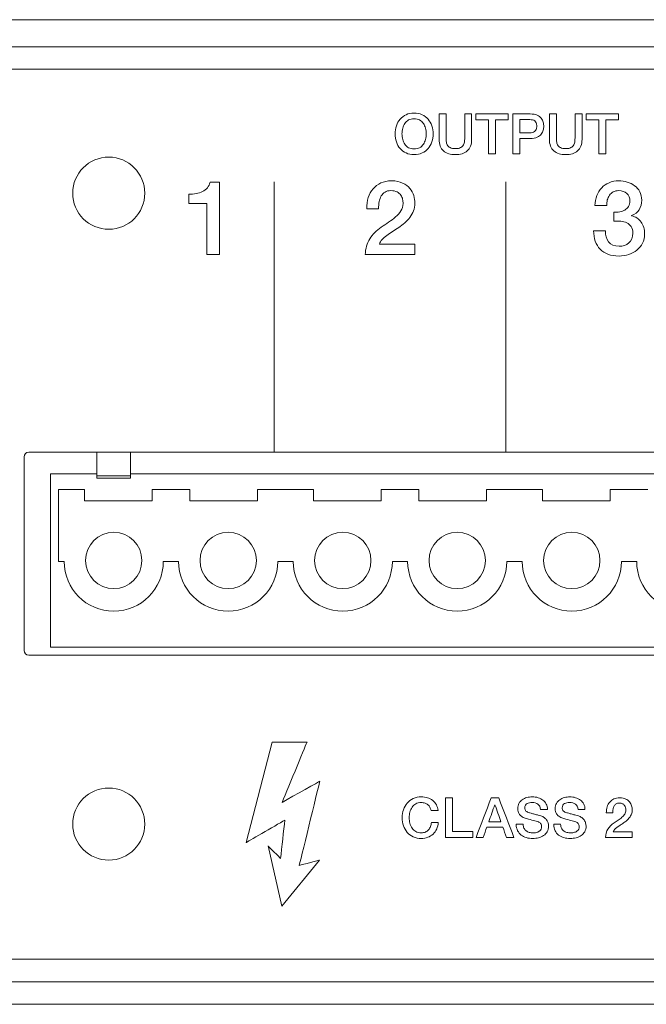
# Model space of a CAD drawing. Header units: millimetres. Extents: x 0 to 2122, y 0 to 1639.
# Tile 63 of 85: x 1789 to 1817, y 827 to 871. Entities that reach past the tile are written whole.
import ezdxf

# ---------------------------------------------------------------- set-up
doc = ezdxf.new("R2010")
doc.units = ezdxf.units.MM
doc.layers.add('1', color=7, linetype='Continuous', true_color=0xffffff)
doc.layers.add('2', color=7, linetype='Continuous', true_color=0xffffff)

msp = doc.modelspace()

# ---------------------------------------------------------------- linework, layer by layer
at = {"layer": '1', "color": 7, "linetype": 'Continuous', "lineweight": 13}
for p, q in [((1891.361, 871.022), (1476.361, 871.022)), ((1891.361, 869.822), (1476.361, 869.822)), ((1891.261, 868.822), (1476.461, 868.822)), ((1789.311, 851.822), (1832.411, 851.822)), ((1792.331, 850.772), (1792.331, 851.822)), ((1793.831, 851.822), (1793.831, 850.772)), ((1789.111, 843.022), (1789.111, 851.622)), ((1790.281, 843.172), (1790.281, 850.872)), ((1790.281, 850.872), (1792.331, 850.872)), ((1793.831, 850.872), (1827.891, 850.872)), ((1793.831, 850.772), (1792.331, 850.772)), ((1792.331, 850.672), (1792.331, 850.772)), ((1793.831, 850.672), (1792.331, 850.672)), ((1793.831, 850.672), (1793.831, 850.772)), ((1790.631, 850.172), (1790.631, 846.972)), ((1791.781, 850.172), (1790.631, 850.172)), ((1791.781, 849.672), (1791.781, 850.172)), ((1794.781, 849.672), (1794.781, 850.172)), ((1796.461, 850.172), (1794.781, 850.172)), ((1796.461, 849.672), (1796.461, 850.172)), ((1799.461, 849.672), (1799.461, 850.172)), ((1801.941, 850.172), (1799.461, 850.172)), ((1801.941, 849.672), (1801.941, 850.172)), ((1804.941, 849.672), (1804.941, 850.172)), ((1806.621, 850.172), (1804.941, 850.172)), ((1806.621, 849.672), (1806.621, 850.172)), ((1809.621, 849.672), (1809.621, 850.172)), ((1812.101, 850.172), (1809.621, 850.172)), ((1812.101, 849.672), (1812.101, 850.172)), ((1815.101, 849.672), (1815.101, 850.172)), ((1816.781, 850.172), (1815.101, 850.172)), ((1794.781, 849.672), (1791.781, 849.672)), ((1796.461, 849.672), (1799.461, 849.672)), ((1804.941, 849.672), (1801.941, 849.672)), ((1806.621, 849.672), (1809.621, 849.672)), ((1815.101, 849.672), (1812.101, 849.672)), ((1790.631, 846.972), (1790.881, 846.972)), ((1795.281, 846.972), (1795.961, 846.972)), ((1800.361, 846.972), (1801.041, 846.972)), ((1805.441, 846.972), (1806.121, 846.972)), ((1810.521, 846.972), (1811.201, 846.972)), ((1815.601, 846.972), (1816.281, 846.972)), ((1831.441, 843.172), (1790.281, 843.172)), ((1832.411, 842.822), (1789.311, 842.822)), ((1891.761, 829.322), (1475.961, 829.322)), ((1475.961, 828.322), (1891.761, 828.322)), ((1891.761, 827.322), (1726.361, 827.322))]:
    msp.add_line(p, q, dxfattribs=at)
at = {"layer": '1', "color": 7, "linetype": 'Continuous', "lineweight": 13, "extrusion": (0, 0, -1)}
for centre in [(-1792.861, 863.322), (-1792.861, 835.322)]:
    msp.add_circle(centre, 1.6, dxfattribs=at)
at = {"layer": '1', "color": 7, "linetype": 'Continuous', "lineweight": 13}
for centre in [(1793.081, 847.022), (1798.161, 847.022), (1803.241, 847.022), (1808.321, 847.022), (1813.401, 847.022)]:
    msp.add_circle(centre, 1.25, dxfattribs=at)
at = {"layer": '1', "color": 7, "linetype": 'Continuous', "lineweight": 13, "extrusion": (0, 0, -1)}
for centre, start, end in [((-1789.311, 851.622), 0, 90), ((-1789.311, 843.022), 270, 0)]:
    msp.add_arc(centre, 0.2, start, end, dxfattribs=at)
at = {"layer": '1', "color": 7, "linetype": 'Continuous', "lineweight": 13}
for centre in [(1793.081, 846.972), (1798.161, 846.972), (1803.241, 846.972), (1808.321, 846.972), (1813.401, 846.972), (1818.481, 846.972)]:
    msp.add_arc(centre, 2.2, 180, 0, dxfattribs=at)
at = {"layer": '2', "color": 7, "linetype": 'Continuous', "lineweight": 13}
for points, degree in [([(1805.619, 866.312), (1805.658, 866.424), (1805.714, 866.522), (1805.788, 866.606)], 3), ([(1805.788, 866.606), (1805.859, 866.689), (1805.947, 866.756), (1806.053, 866.806)], 3), ([(1806.053, 866.806), (1806.159, 866.855), (1806.275, 866.88), (1806.406, 866.88)], 3), ([(1806.406, 866.628), (1806.314, 866.628), (1806.233, 866.609), (1806.162, 866.571)], 3), ([(1806.406, 866.88), (1806.54, 866.88), (1806.656, 866.855), (1806.762, 866.806)], 3), ([(1806.649, 866.571), (1806.582, 866.609), (1806.501, 866.628), (1806.406, 866.628)], 3), ([(1806.818, 866.419), (1806.773, 866.483), (1806.72, 866.533), (1806.649, 866.571)], 3), ([(1806.762, 866.806), (1806.868, 866.756), (1806.956, 866.689), (1807.027, 866.606)], 3), ([(1807.027, 866.606), (1807.101, 866.522), (1807.154, 866.424), (1807.192, 866.312)], 3), ([(1807.513, 866.838), (1807.513, 866.838), (1807.824, 866.838), (1807.824, 866.838)], 3), ([(1807.824, 866.838), (1807.824, 866.838), (1807.824, 865.81), (1807.824, 865.81)], 3), ([(1808.653, 866.838), (1808.653, 866.838), (1808.96, 866.838), (1808.96, 866.838)], 3), ([(1808.96, 866.838), (1808.96, 866.838), (1808.96, 865.709), (1808.96, 865.709)], 3), ([(1809.147, 866.838), (1809.623, 866.838), (1810.099, 866.838), (1810.576, 866.838)], 3), ([(1809.147, 866.571), (1809.147, 866.66), (1809.147, 866.749), (1809.147, 866.838)], 3), ([(1809.708, 866.571), (1809.521, 866.571), (1809.334, 866.571), (1809.147, 866.571)], 3), ([(1809.708, 865.074), (1809.708, 865.573), (1809.708, 866.072), (1809.708, 866.571)], 3), ([(1810.576, 866.571), (1810.389, 866.571), (1810.202, 866.571), (1810.015, 866.571)], 3), ([(1810.015, 866.571), (1810.015, 866.072), (1810.015, 865.573), (1810.015, 865.074)], 3), ([(1810.576, 866.838), (1810.576, 866.749), (1810.576, 866.66), (1810.576, 866.571)], 3), ([(1810.78, 865.074), (1810.78, 865.074), (1810.78, 866.838), (1810.78, 866.838)], 3), ([(1811.091, 866.586), (1811.091, 866.586), (1811.091, 866.003), (1811.091, 866.003)], 3), ([(1811.863, 866.784), (1811.944, 866.747), (1812.004, 866.702), (1812.047, 866.648)], 3), ([(1812.047, 866.648), (1812.089, 866.594), (1812.121, 866.534), (1812.135, 866.47)], 3), ([(1812.406, 866.838), (1812.406, 866.838), (1812.717, 866.838), (1812.717, 866.838)], 3), ([(1812.717, 866.838), (1812.717, 866.838), (1812.717, 865.81), (1812.717, 865.81)], 3), ([(1813.546, 866.838), (1813.546, 866.838), (1813.856, 866.838), (1813.856, 866.838)], 3), ([(1813.856, 866.838), (1813.856, 866.838), (1813.856, 865.709), (1813.856, 865.709)], 3), ([(1814.043, 866.838), (1814.518, 866.838), (1814.993, 866.838), (1815.469, 866.838)], 3), ([(1814.043, 866.571), (1814.043, 866.66), (1814.043, 866.749), (1814.043, 866.838)], 3), ([(1814.601, 866.571), (1814.415, 866.571), (1814.229, 866.571), (1814.043, 866.571)], 3), ([(1814.601, 865.074), (1814.601, 865.573), (1814.601, 866.072), (1814.601, 866.571)], 3), ([(1815.469, 866.571), (1815.282, 866.571), (1815.095, 866.571), (1814.908, 866.571)], 3), ([(1814.908, 866.571), (1814.908, 866.072), (1814.908, 865.573), (1814.908, 865.074)], 3), ([(1815.469, 866.838), (1815.469, 866.749), (1815.469, 866.66), (1815.469, 866.571)], 3), ([(1806.914, 866.203), (1806.892, 866.284), (1806.861, 866.356), (1806.818, 866.419)], 3), ([(1806.818, 865.493), (1806.861, 865.557), (1806.892, 865.629), (1806.914, 865.709)], 3), ([(1808.96, 865.709), (1808.96, 865.596), (1808.942, 865.497), (1808.91, 865.413)], 3), ([(1811.091, 865.751), (1811.091, 865.751), (1811.091, 865.074), (1811.091, 865.074)], 3), ([(1812.047, 865.939), (1812.004, 865.884), (1811.944, 865.84), (1811.863, 865.804)], 3), ([(1812.135, 866.116), (1812.121, 866.052), (1812.089, 865.993), (1812.047, 865.939)], 3), ([(1812.717, 865.81), (1812.717, 865.751), (1812.72, 865.691), (1812.724, 865.63)], 3), ([(1813.856, 865.709), (1813.856, 865.596), (1813.839, 865.497), (1813.803, 865.413)], 3), ([(1806.053, 865.106), (1805.947, 865.154), (1805.859, 865.22), (1805.788, 865.304)], 3), ([(1806.649, 865.341), (1806.72, 865.379), (1806.773, 865.43), (1806.818, 865.493)], 3), ([(1807.027, 865.304), (1806.956, 865.22), (1806.868, 865.154), (1806.762, 865.106)], 3), ([(1808.469, 865.346), (1808.526, 865.378), (1808.568, 865.417), (1808.593, 865.466)], 3), ([(1808.593, 865.466), (1808.621, 865.514), (1808.639, 865.569), (1808.642, 865.63)], 3), ([(1812.724, 865.63), (1812.731, 865.569), (1812.749, 865.514), (1812.773, 865.466)], 3), ([(1812.773, 865.466), (1812.802, 865.417), (1812.844, 865.378), (1812.897, 865.346)], 3), ([(1813.366, 865.346), (1813.419, 865.378), (1813.461, 865.417), (1813.489, 865.466)], 3), ([(1813.489, 865.466), (1813.514, 865.514), (1813.532, 865.569), (1813.539, 865.63)], 3), ([(1810.015, 865.074), (1809.912, 865.074), (1809.81, 865.074), (1809.708, 865.074)], 3), ([(1811.091, 865.074), (1811.091, 865.074), (1810.78, 865.074), (1810.78, 865.074)], 3), ([(1814.908, 865.074), (1814.805, 865.074), (1814.703, 865.074), (1814.601, 865.074)], 3), ([(1797.237, 863.559), (1797.297, 863.626), (1797.336, 863.709), (1797.353, 863.806)], 3), ([(1797.353, 863.806), (1797.353, 863.806), (1797.78, 863.806), (1797.78, 863.806)], 3), ([(1797.78, 863.806), (1797.78, 863.806), (1797.78, 860.596), (1797.78, 860.596)], 3), ([(1800.2, 863.829), (1800.2, 851.826)], 1), ([(1800.2, 863.829), (1800.2, 851.826)], 1), ([(1804.374, 863.125), (1804.423, 863.277), (1804.494, 863.407), (1804.589, 863.517)], 3), ([(1804.589, 863.517), (1804.681, 863.627), (1804.797, 863.714), (1804.935, 863.777)], 3), ([(1810.477, 863.829), (1810.477, 851.826)], 1), ([(1810.477, 863.829), (1810.477, 851.826)], 1), ([(1814.513, 863.213), (1814.565, 863.345), (1814.636, 863.461), (1814.728, 863.559)], 3), ([(1814.728, 863.559), (1814.816, 863.656), (1814.925, 863.733), (1815.056, 863.788)], 3), ([(1796.419, 862.861), (1796.419, 862.862), (1796.419, 863.274), (1796.419, 863.274)], 3), ([(1804.303, 862.632), (1804.303, 862.809), (1804.328, 862.974), (1804.374, 863.125)], 3), ([(1805.118, 863.373), (1805.048, 863.331), (1804.995, 863.275), (1804.952, 863.203)], 3), ([(1805.817, 863.235), (1805.778, 863.292), (1805.721, 863.339), (1805.651, 863.377)], 3), ([(1814.428, 862.779), (1814.431, 862.935), (1814.463, 863.08), (1814.513, 863.213)], 3), ([(1815.077, 863.23), (1815.031, 863.168), (1814.999, 863.098), (1814.978, 863.02)], 3), ([(1797.209, 862.861), (1797.209, 862.861), (1796.419, 862.861), (1796.419, 862.861)], 3), ([(1797.209, 860.596), (1797.209, 860.596), (1797.209, 862.861), (1797.209, 862.861)], 3), ([(1805.82, 862.534), (1805.884, 862.63), (1805.915, 862.741), (1805.919, 862.866)], 3), ([(1814.95, 862.779), (1814.95, 862.779), (1814.428, 862.779), (1814.428, 862.779)], 3), ([(1814.978, 863.02), (1814.957, 862.942), (1814.946, 862.861), (1814.95, 862.779)], 3), ([(1815.758, 862.575), (1815.825, 862.613), (1815.878, 862.666), (1815.92, 862.733)], 3), ([(1804.825, 862.632), (1804.825, 862.632), (1804.303, 862.632), (1804.303, 862.632)], 3), ([(1806.219, 862.249), (1806.152, 862.162), (1806.078, 862.082), (1805.989, 862.008)], 3), ([(1806.381, 862.536), (1806.342, 862.432), (1806.286, 862.337), (1806.219, 862.249)], 3), ([(1815.271, 862.476), (1815.356, 862.473), (1815.44, 862.479), (1815.529, 862.495)], 3), ([(1815.271, 862.086), (1815.271, 862.086), (1815.271, 862.476), (1815.271, 862.476)], 3), ([(1815.529, 862.495), (1815.613, 862.51), (1815.691, 862.537), (1815.758, 862.575)], 3), ([(1816.393, 862.588), (1816.319, 862.468), (1816.206, 862.38), (1816.051, 862.325)], 3), ([(1816.051, 862.325), (1816.051, 862.325), (1816.051, 862.316), (1816.051, 862.316)], 3), ([(1816.051, 862.316), (1816.234, 862.279), (1816.375, 862.188), (1816.477, 862.043)], 3), ([(1804.437, 861.293), (1804.561, 861.492), (1804.734, 861.665), (1804.949, 861.811)], 3), ([(1804.949, 861.811), (1805.055, 861.888), (1805.164, 861.962), (1805.277, 862.034)], 3), ([(1805.196, 861.444), (1805.118, 861.386), (1805.048, 861.326), (1804.991, 861.263)], 3), ([(1814.368, 861.651), (1814.368, 861.651), (1814.89, 861.651), (1814.89, 861.651)], 3), ([(1814.89, 861.651), (1814.883, 861.455), (1814.932, 861.292), (1815.035, 861.162)], 3), ([(1804.243, 860.596), (1804.247, 860.862), (1804.31, 861.094), (1804.437, 861.293)], 3), ([(1804.991, 861.263), (1804.935, 861.201), (1804.892, 861.134), (1804.871, 861.064)], 3), ([(1804.871, 861.064), (1804.871, 861.064), (1806.437, 861.064), (1806.437, 861.064)], 3), ([(1806.437, 861.064), (1806.437, 861.064), (1806.437, 860.596), (1806.437, 860.596)], 3), ([(1797.78, 860.596), (1797.78, 860.596), (1797.209, 860.596), (1797.209, 860.596)], 3), ([(1806.437, 860.596), (1806.437, 860.596), (1804.243, 860.596), (1804.243, 860.596)], 3), ([(1815.006, 860.612), (1814.869, 860.665), (1814.752, 860.741), (1814.657, 860.839)], 3), ([(1800.109, 838.964), (1800.109, 838.964), (1798.955, 834.501), (1798.955, 834.501)], 3), ([(1801.657, 838.964), (1801.657, 838.964), (1800.109, 838.964), (1800.109, 838.964)], 3), ([(1800.55, 836.286), (1800.846, 837.009), (1801.657, 838.964), (1801.657, 838.964)], 3), ([(1802.222, 837.219), (1802.222, 837.219), (1801.068, 836.576), (1800.55, 836.286)], 3), ([(1801.312, 833.486), (1801.446, 834.035), (1802.222, 837.219), (1802.222, 837.219)], 3), ([(1806.102, 836.255), (1806.176, 836.339), (1806.265, 836.405), (1806.367, 836.455)], 3), ([(1807.806, 836.487), (1807.909, 836.487), (1808.011, 836.487), (1808.113, 836.487)], 3), ([(1807.806, 834.724), (1807.806, 835.311), (1807.806, 835.899), (1807.806, 836.487)], 3), ([(1808.113, 836.487), (1808.113, 835.988), (1808.113, 835.489), (1808.113, 834.99)], 3), ([(1809.154, 834.724), (1809.378, 835.311), (1809.603, 835.899), (1809.828, 836.487)], 3), ([(1809.828, 836.487), (1809.938, 836.487), (1810.049, 836.487), (1810.159, 836.487)], 3), ([(1810.159, 836.487), (1810.385, 835.899), (1810.611, 835.311), (1810.837, 834.724)], 3), ([(1811.203, 836.402), (1811.267, 836.446), (1811.334, 836.477), (1811.412, 836.498)], 3), ([(1812.869, 836.402), (1812.929, 836.446), (1812.999, 836.477), (1813.077, 836.498)], 3), ([(1815.088, 836.297), (1815.137, 836.356), (1815.2, 836.402), (1815.271, 836.436)], 3), ([(1806.48, 836.22), (1806.413, 836.182), (1806.356, 836.132), (1806.314, 836.068)], 3), ([(1807.108, 836.067), (1807.087, 836.11), (1807.055, 836.147), (1807.02, 836.178)], 3), ([(1807.164, 835.926), (1807.15, 835.977), (1807.132, 836.024), (1807.108, 836.067)], 3), ([(1807.235, 836.369), (1807.298, 836.317), (1807.355, 836.255), (1807.393, 836.181)], 3), ([(1807.393, 836.181), (1807.436, 836.106), (1807.461, 836.021), (1807.471, 835.926)], 3), ([(1809.986, 836.183), (1809.898, 835.93), (1809.81, 835.677), (1809.722, 835.425)], 3), ([(1809.993, 836.183), (1809.991, 836.183), (1809.989, 836.183), (1809.986, 836.183)], 3), ([(1810.258, 835.425), (1810.17, 835.677), (1810.082, 835.93), (1809.993, 836.183)], 3), ([(1811.059, 836.241), (1811.094, 836.306), (1811.144, 836.36), (1811.203, 836.402)], 3), ([(1811.419, 836.229), (1811.39, 836.211), (1811.362, 836.188), (1811.341, 836.158)], 3), ([(1812.015, 835.966), (1812.008, 836.079), (1811.969, 836.159), (1811.898, 836.206)], 3), ([(1812.124, 836.386), (1812.184, 836.338), (1812.234, 836.279), (1812.269, 836.209)], 3), ([(1812.269, 836.209), (1812.308, 836.139), (1812.325, 836.058), (1812.325, 835.966)], 3), ([(1812.72, 836.241), (1812.759, 836.306), (1812.809, 836.36), (1812.869, 836.402)], 3), ([(1813.68, 835.966), (1813.669, 836.079), (1813.631, 836.159), (1813.564, 836.206)], 3), ([(1813.786, 836.386), (1813.849, 836.338), (1813.895, 836.279), (1813.934, 836.209)], 3), ([(1813.934, 836.209), (1813.969, 836.139), (1813.987, 836.058), (1813.987, 835.966)], 3), ([(1815.232, 835.99), (1815.222, 835.937), (1815.215, 835.881), (1815.215, 835.82)], 3), ([(1815.282, 836.127), (1815.26, 836.088), (1815.243, 836.043), (1815.232, 835.99)], 3), ([(1815.37, 836.219), (1815.334, 836.196), (1815.306, 836.166), (1815.282, 836.127)], 3), ([(1815.804, 835.946), (1815.804, 835.977), (1815.8, 836.011), (1815.79, 836.046)], 3), ([(1807.471, 835.926), (1807.471, 835.926), (1807.164, 835.926), (1807.164, 835.926)], 3), ([(1811.084, 835.748), (1811.055, 835.788), (1811.034, 835.83), (1811.02, 835.874)], 3), ([(1811.369, 835.9), (1811.408, 835.865), (1811.458, 835.838), (1811.521, 835.82)], 3), ([(1811.701, 835.483), (1811.616, 835.504), (1811.514, 835.53), (1811.394, 835.563)], 3), ([(1811.916, 835.715), (1811.969, 835.701), (1812.008, 835.691), (1812.029, 835.684)], 3), ([(1812.325, 835.966), (1812.325, 835.966), (1812.015, 835.966), (1812.015, 835.966)], 3), ([(1812.029, 835.684), (1812.089, 835.666), (1812.138, 835.641), (1812.181, 835.61)], 3), ([(1812.181, 835.61), (1812.223, 835.579), (1812.258, 835.543), (1812.287, 835.503)], 3), ([(1812.749, 835.748), (1812.717, 835.788), (1812.696, 835.83), (1812.685, 835.874)], 3), ([(1812.869, 835.641), (1812.816, 835.673), (1812.777, 835.709), (1812.749, 835.748)], 3), ([(1813.056, 835.563), (1812.981, 835.583), (1812.918, 835.609), (1812.869, 835.641)], 3), ([(1813.034, 835.9), (1813.07, 835.865), (1813.123, 835.838), (1813.186, 835.82)], 3), ([(1813.362, 835.483), (1813.281, 835.504), (1813.179, 835.53), (1813.056, 835.563)], 3), ([(1813.186, 835.82), (1813.19, 835.818), (1813.218, 835.811), (1813.264, 835.799)], 3), ([(1813.578, 835.715), (1813.631, 835.701), (1813.669, 835.691), (1813.694, 835.684)], 3), ([(1813.987, 835.966), (1813.987, 835.966), (1813.68, 835.966), (1813.68, 835.966)], 3), ([(1813.694, 835.684), (1813.751, 835.666), (1813.8, 835.641), (1813.842, 835.61)], 3), ([(1815.215, 835.82), (1815.215, 835.82), (1814.932, 835.82), (1814.932, 835.82)], 3), ([(1815.458, 835.498), (1815.518, 835.536), (1815.574, 835.578), (1815.624, 835.622)], 3), ([(1815.624, 835.622), (1815.677, 835.667), (1815.716, 835.715), (1815.751, 835.767)], 3), ([(1815.751, 835.767), (1815.783, 835.819), (1815.8, 835.878), (1815.804, 835.946)], 3), ([(1815.966, 835.614), (1815.927, 835.567), (1815.888, 835.524), (1815.843, 835.484)], 3), ([(1816.051, 835.768), (1816.029, 835.712), (1816.001, 835.661), (1815.966, 835.614)], 3), ([(1798.955, 834.501), (1798.955, 834.501), (1800.239, 835.245), (1800.673, 835.498)], 3), ([(1800.673, 835.498), (1800.62, 835.042), (1800.535, 834.271), (1800.483, 833.798)], 3), ([(1806.219, 835.358), (1806.24, 835.277), (1806.272, 835.205), (1806.314, 835.142)], 3), ([(1806.314, 835.142), (1806.356, 835.079), (1806.413, 835.028), (1806.48, 834.99)], 3), ([(1807.041, 835.068), (1807.079, 835.11), (1807.108, 835.159), (1807.132, 835.215)], 3), ([(1807.132, 835.215), (1807.154, 835.271), (1807.168, 835.331), (1807.171, 835.395)], 3), ([(1807.171, 835.395), (1807.171, 835.395), (1807.475, 835.395), (1807.475, 835.395)], 3), ([(1807.475, 835.395), (1807.468, 835.29), (1807.446, 835.193), (1807.408, 835.106)], 3), ([(1809.637, 835.19), (1809.582, 835.035), (1809.527, 834.879), (1809.471, 834.724)], 3), ([(1810.339, 835.19), (1810.105, 835.19), (1809.871, 835.19), (1809.637, 835.19)], 3), ([(1809.722, 835.425), (1809.901, 835.425), (1810.079, 835.425), (1810.258, 835.425)], 3), ([(1810.505, 834.724), (1810.45, 834.879), (1810.394, 835.035), (1810.339, 835.19)], 3), ([(1810.999, 835.028), (1810.957, 835.108), (1810.939, 835.203), (1810.935, 835.311)], 3), ([(1810.935, 835.311), (1810.935, 835.311), (1811.246, 835.311), (1811.246, 835.311)], 3), ([(1811.246, 835.311), (1811.246, 835.244), (1811.256, 835.186), (1811.278, 835.138)], 3), ([(1811.278, 835.138), (1811.302, 835.09), (1811.334, 835.051), (1811.376, 835.021)], 3), ([(1811.92, 835.417), (1811.856, 835.44), (1811.782, 835.462), (1811.701, 835.483)], 3), ([(1812.287, 835.503), (1812.318, 835.462), (1812.339, 835.419), (1812.354, 835.373)], 3), ([(1812.6, 835.311), (1812.6, 835.311), (1812.907, 835.311), (1812.907, 835.311)], 3), ([(1812.907, 835.311), (1812.907, 835.244), (1812.918, 835.186), (1812.943, 835.138)], 3), ([(1812.943, 835.138), (1812.967, 835.09), (1812.999, 835.051), (1813.038, 835.021)], 3), ([(1813.581, 835.417), (1813.518, 835.44), (1813.447, 835.462), (1813.362, 835.483)], 3), ([(1813.684, 835.349), (1813.652, 835.382), (1813.62, 835.404), (1813.581, 835.417)], 3), ([(1815.003, 835.099), (1815.073, 835.206), (1815.165, 835.299), (1815.282, 835.378)], 3), ([(1815.282, 835.378), (1815.338, 835.419), (1815.394, 835.459), (1815.458, 835.498)], 3), ([(1815.412, 835.18), (1815.37, 835.149), (1815.334, 835.117), (1815.303, 835.083)], 3), ([(1815.55, 835.274), (1815.5, 835.243), (1815.454, 835.211), (1815.412, 835.18)], 3), ([(1815.698, 835.373), (1815.648, 835.338), (1815.599, 835.305), (1815.55, 835.274)], 3), ([(1815.843, 835.484), (1815.797, 835.445), (1815.747, 835.408), (1815.698, 835.373)], 3), ([(1806.367, 834.754), (1806.265, 834.803), (1806.176, 834.869), (1806.102, 834.953)], 3), ([(1806.907, 834.969), (1806.96, 834.993), (1807.005, 835.026), (1807.041, 835.068)], 3), ([(1809.013, 834.724), (1808.611, 834.724), (1808.208, 834.724), (1807.806, 834.724)], 3), ([(1808.113, 834.99), (1808.413, 834.99), (1808.713, 834.99), (1809.013, 834.99)], 3), ([(1809.013, 834.99), (1809.013, 834.901), (1809.013, 834.812), (1809.013, 834.724)], 3), ([(1809.471, 834.724), (1809.365, 834.724), (1809.26, 834.724), (1809.154, 834.724)], 3), ([(1810.837, 834.724), (1810.726, 834.724), (1810.616, 834.724), (1810.505, 834.724)], 3), ([(1811.158, 834.832), (1811.091, 834.883), (1811.038, 834.949), (1810.999, 835.028)], 3), ([(1811.387, 834.719), (1811.299, 834.743), (1811.221, 834.781), (1811.158, 834.832)], 3), ([(1811.863, 834.957), (1811.913, 834.972), (1811.951, 834.993), (1811.98, 835.017)], 3), ([(1812.152, 834.81), (1812.089, 834.766), (1812.011, 834.733), (1811.93, 834.712)], 3), ([(1811.98, 835.017), (1812.011, 835.042), (1812.033, 835.07), (1812.043, 835.102)], 3), ([(1812.311, 834.981), (1812.272, 834.912), (1812.219, 834.854), (1812.152, 834.81)], 3), ([(1813.038, 835.021), (1813.08, 834.991), (1813.126, 834.968), (1813.183, 834.954)], 3), ([(1813.528, 834.957), (1813.574, 834.972), (1813.613, 834.993), (1813.645, 835.017)], 3), ([(1813.818, 834.81), (1813.751, 834.766), (1813.676, 834.733), (1813.592, 834.712)], 3), ([(1813.645, 835.017), (1813.673, 835.042), (1813.694, 835.07), (1813.708, 835.102)], 3), ([(1813.976, 834.981), (1813.934, 834.912), (1813.881, 834.854), (1813.818, 834.81)], 3), ([(1814.901, 834.724), (1814.904, 834.866), (1814.936, 834.992), (1815.003, 835.099)], 3), ([(1816.082, 834.724), (1816.082, 834.724), (1814.901, 834.724), (1814.901, 834.724)], 3), ([(1815.303, 835.083), (1815.271, 835.049), (1815.25, 835.013), (1815.239, 834.975)], 3), ([(1815.239, 834.975), (1815.239, 834.975), (1816.082, 834.975), (1816.082, 834.975)], 3), ([(1816.082, 834.975), (1816.082, 834.975), (1816.082, 834.724), (1816.082, 834.724)], 3), ([(1800.483, 833.798), (1800.468, 833.812), (1799.929, 834.351), (1799.929, 834.351)], 3), ([(1799.929, 834.351), (1799.929, 834.351), (1800.532, 831.684), (1800.532, 831.684)], 3), ([(1800.532, 831.684), (1800.532, 831.684), (1802.215, 833.722), (1802.215, 833.722)], 3), ([(1802.215, 833.722), (1802.215, 833.722), (1801.456, 833.524), (1801.312, 833.486)], 3)]:
    msp.add_open_spline(points, degree=degree, dxfattribs=at)
for points, knots in [([(1806.162, 866.571), (1806.095, 866.533), (1806.039, 866.483), (1805.954, 866.356), (1805.922, 866.284), (1805.88, 866.123), (1805.869, 866.04), (1805.869, 865.872), (1805.88, 865.79), (1805.922, 865.629), (1805.954, 865.557), (1806.039, 865.43), (1806.095, 865.379), (1806.162, 865.341)], [0.0625, 0.0625, 0.0625, 0.0625, 0.125, 0.125, 0.1875, 0.1875, 0.25, 0.25, 0.3125, 0.3125, 0.375, 0.375, 0.4375, 0.4375, 0.4375, 0.4375]), ([(1807.566, 865.413), (1807.531, 865.497), (1807.513, 865.596), (1807.513, 865.709), (1807.513, 865.709), (1807.513, 866.838), (1807.513, 866.838)], [0.90909091, 0.90909091, 0.90909091, 0.90909091, 0.95454545, 0.95454545, 0.95454545, 1, 1, 1, 1]), ([(1808.642, 865.63), (1808.649, 865.691), (1808.653, 865.751), (1808.653, 865.81), (1808.653, 865.81), (1808.653, 866.838), (1808.653, 866.838)], [0.40909091, 0.40909091, 0.40909091, 0.40909091, 0.45454545, 0.45454545, 0.45454545, 0.5, 0.5, 0.5, 0.5]), ([(1810.78, 866.838), (1810.78, 866.838), (1811.56, 866.838), (1811.56, 866.838), (1811.683, 866.838), (1811.786, 866.82), (1811.863, 866.784)], [0, 0, 0, 0, 0.0769231, 0.0769231, 0.0769231, 0.1538462, 0.1538462, 0.1538462, 0.1538462]), ([(1811.662, 866.573), (1811.627, 866.582), (1811.588, 866.586), (1811.546, 866.586), (1811.546, 866.586), (1811.091, 866.586), (1811.091, 866.586)], [0.7272727, 0.7272727, 0.7272727, 0.7272727, 0.8181818, 0.8181818, 0.8181818, 0.9090909, 0.9090909, 0.9090909, 0.9090909]), ([(1811.824, 866.438), (1811.807, 866.476), (1811.786, 866.506), (1811.729, 866.55), (1811.697, 866.565), (1811.662, 866.573)], [0.5454545, 0.5454545, 0.5454545, 0.5454545, 0.6363636, 0.6363636, 0.7272727, 0.7272727, 0.7272727, 0.7272727]), ([(1812.459, 865.413), (1812.424, 865.497), (1812.406, 865.596), (1812.406, 865.709), (1812.406, 865.709), (1812.406, 866.838), (1812.406, 866.838)], [0.90909091, 0.90909091, 0.90909091, 0.90909091, 0.95454545, 0.95454545, 0.95454545, 1, 1, 1, 1]), ([(1813.539, 865.63), (1813.542, 865.691), (1813.546, 865.751), (1813.546, 865.81), (1813.546, 865.81), (1813.546, 866.838), (1813.546, 866.838)], [0.40909091, 0.40909091, 0.40909091, 0.40909091, 0.45454545, 0.45454545, 0.45454545, 0.5, 0.5, 0.5, 0.5]), ([(1805.788, 865.304), (1805.714, 865.388), (1805.658, 865.486), (1805.58, 865.71), (1805.563, 865.829), (1805.563, 866.081), (1805.58, 866.2), (1805.619, 866.312)], [0.625, 0.625, 0.625, 0.625, 0.6875, 0.6875, 0.75, 0.75, 0.8125, 0.8125, 0.8125, 0.8125]), ([(1806.914, 865.709), (1806.931, 865.79), (1806.942, 865.872), (1806.942, 866.04), (1806.931, 866.123), (1806.914, 866.203)], [0.6875, 0.6875, 0.6875, 0.6875, 0.75, 0.75, 0.8125, 0.8125, 0.8125, 0.8125]), ([(1807.192, 866.312), (1807.231, 866.2), (1807.252, 866.081), (1807.252, 865.829), (1807.231, 865.71), (1807.154, 865.486), (1807.101, 865.388), (1807.027, 865.304)], [0.1875, 0.1875, 0.1875, 0.1875, 0.25, 0.25, 0.3125, 0.3125, 0.375, 0.375, 0.375, 0.375]), ([(1811.747, 866.066), (1811.779, 866.088), (1811.803, 866.118), (1811.838, 866.192), (1811.849, 866.239), (1811.849, 866.352), (1811.842, 866.4), (1811.824, 866.438)], [0.2727273, 0.2727273, 0.2727273, 0.2727273, 0.3636364, 0.3636364, 0.4545455, 0.4545455, 0.5454545, 0.5454545, 0.5454545, 0.5454545]), ([(1812.135, 866.47), (1812.149, 866.406), (1812.159, 866.346), (1812.159, 866.238), (1812.149, 866.179), (1812.135, 866.116)], [0.3076923, 0.3076923, 0.3076923, 0.3076923, 0.3846154, 0.3846154, 0.4615385, 0.4615385, 0.4615385, 0.4615385]), ([(1807.824, 865.81), (1807.824, 865.751), (1807.824, 865.691), (1807.838, 865.569), (1807.852, 865.514), (1807.88, 865.466)], [0.09090909, 0.09090909, 0.09090909, 0.09090909, 0.13636364, 0.13636364, 0.18181818, 0.18181818, 0.18181818, 0.18181818]), ([(1811.091, 866.003), (1811.091, 866.003), (1811.542, 866.003), (1811.542, 866.003), (1811.574, 866.003), (1811.613, 866.008), (1811.683, 866.028), (1811.719, 866.044), (1811.747, 866.066)], [0, 0, 0, 0, 0.0909091, 0.0909091, 0.0909091, 0.1818182, 0.1818182, 0.2727273, 0.2727273, 0.2727273, 0.2727273]), ([(1811.863, 865.804), (1811.786, 865.769), (1811.683, 865.751), (1811.56, 865.751), (1811.56, 865.751), (1811.091, 865.751), (1811.091, 865.751)], [0.6153846, 0.6153846, 0.6153846, 0.6153846, 0.6923077, 0.6923077, 0.6923077, 0.7692308, 0.7692308, 0.7692308, 0.7692308]), ([(1806.162, 865.341), (1806.233, 865.303), (1806.314, 865.285), (1806.406, 865.285), (1806.501, 865.285), (1806.582, 865.303), (1806.649, 865.341)], [0.4375, 0.4375, 0.4375, 0.4375, 0.5, 0.5, 0.5, 0.5625, 0.5625, 0.5625, 0.5625]), ([(1808.91, 865.413), (1808.875, 865.329), (1808.826, 865.259), (1808.699, 865.145), (1808.621, 865.102), (1808.445, 865.047), (1808.346, 865.032), (1808.127, 865.032), (1808.028, 865.047), (1807.852, 865.102), (1807.774, 865.145), (1807.647, 865.259), (1807.602, 865.329), (1807.566, 865.413)], [0.6363636, 0.6363636, 0.6363636, 0.6363636, 0.6818182, 0.6818182, 0.7272727, 0.7272727, 0.7727273, 0.7727273, 0.8181818, 0.8181818, 0.8636364, 0.8636364, 0.9090909, 0.9090909, 0.9090909, 0.9090909]), ([(1807.88, 865.466), (1807.909, 865.417), (1807.947, 865.378), (1808.06, 865.315), (1808.138, 865.3), (1808.237, 865.3), (1808.339, 865.3), (1808.417, 865.315), (1808.469, 865.346)], [0.1818182, 0.1818182, 0.1818182, 0.1818182, 0.2272727, 0.2272727, 0.2727273, 0.2727273, 0.2727273, 0.3181818, 0.3181818, 0.3181818, 0.3181818]), ([(1812.837, 865.074), (1812.745, 865.102), (1812.671, 865.145), (1812.544, 865.259), (1812.495, 865.329), (1812.459, 865.413)], [0.81818182, 0.81818182, 0.81818182, 0.81818182, 0.86363636, 0.86363636, 0.90909091, 0.90909091, 0.90909091, 0.90909091]), ([(1812.897, 865.346), (1812.953, 865.315), (1813.031, 865.3), (1813.13, 865.3), (1813.232, 865.3), (1813.31, 865.315), (1813.366, 865.346)], [0.22727273, 0.22727273, 0.22727273, 0.22727273, 0.27272727, 0.27272727, 0.27272727, 0.31818182, 0.31818182, 0.31818182, 0.31818182]), ([(1813.803, 865.413), (1813.768, 865.329), (1813.719, 865.259), (1813.592, 865.145), (1813.518, 865.102), (1813.426, 865.074)], [0.63636364, 0.63636364, 0.63636364, 0.63636364, 0.68181818, 0.68181818, 0.72727273, 0.72727273, 0.72727273, 0.72727273]), ([(1806.762, 865.106), (1806.656, 865.057), (1806.54, 865.032), (1806.406, 865.032), (1806.275, 865.032), (1806.159, 865.057), (1806.053, 865.106)], [0.4375, 0.4375, 0.4375, 0.4375, 0.5, 0.5, 0.5, 0.5625, 0.5625, 0.5625, 0.5625]), ([(1813.426, 865.074), (1813.338, 865.047), (1813.239, 865.032), (1813.13, 865.032), (1813.024, 865.032), (1812.925, 865.047), (1812.837, 865.074)], [0.72727273, 0.72727273, 0.72727273, 0.72727273, 0.77272727, 0.77272727, 0.77272727, 0.81818182, 0.81818182, 0.81818182, 0.81818182]), ([(1796.419, 863.274), (1796.528, 863.274), (1796.637, 863.283), (1796.842, 863.32), (1796.937, 863.351), (1797.106, 863.436), (1797.177, 863.491), (1797.237, 863.559)], [0, 0, 0, 0, 0.1, 0.1, 0.2, 0.2, 0.3, 0.3, 0.3, 0.3]), ([(1804.935, 863.777), (1805.069, 863.839), (1805.227, 863.87), (1805.407, 863.87), (1805.605, 863.87), (1805.767, 863.838), (1805.898, 863.774)], [0.55882353, 0.55882353, 0.55882353, 0.55882353, 0.58823529, 0.58823529, 0.58823529, 0.61764706, 0.61764706, 0.61764706, 0.61764706]), ([(1805.898, 863.774), (1806.032, 863.71), (1806.138, 863.629), (1806.3, 863.433), (1806.356, 863.327), (1806.388, 863.213)], [0.61764706, 0.61764706, 0.61764706, 0.61764706, 0.64705882, 0.64705882, 0.67647059, 0.67647059, 0.67647059, 0.67647059]), ([(1815.056, 863.788), (1815.183, 863.843), (1815.327, 863.87), (1815.49, 863.87), (1815.617, 863.87), (1815.74, 863.852), (1815.98, 863.779), (1816.089, 863.725), (1816.28, 863.585), (1816.358, 863.495), (1816.418, 863.387)], [0.33333333, 0.33333333, 0.33333333, 0.33333333, 0.35714286, 0.35714286, 0.35714286, 0.38095238, 0.38095238, 0.4047619, 0.4047619, 0.42857143, 0.42857143, 0.42857143, 0.42857143]), ([(1804.952, 863.203), (1804.91, 863.131), (1804.882, 863.046), (1804.839, 862.851), (1804.829, 862.745), (1804.825, 862.632)], [0.38235294, 0.38235294, 0.38235294, 0.38235294, 0.41176471, 0.41176471, 0.44117647, 0.44117647, 0.44117647, 0.44117647]), ([(1805.651, 863.377), (1805.58, 863.416), (1805.488, 863.435), (1805.376, 863.435), (1805.273, 863.435), (1805.185, 863.414), (1805.118, 863.373)], [0.29411765, 0.29411765, 0.29411765, 0.29411765, 0.32352941, 0.32352941, 0.32352941, 0.35294118, 0.35294118, 0.35294118, 0.35294118]), ([(1805.919, 862.866), (1805.919, 862.924), (1805.912, 862.986), (1805.884, 863.118), (1805.855, 863.179), (1805.817, 863.235)], [0.20588235, 0.20588235, 0.20588235, 0.20588235, 0.23529412, 0.23529412, 0.26470588, 0.26470588, 0.26470588, 0.26470588]), ([(1806.388, 863.213), (1806.423, 863.098), (1806.441, 862.988), (1806.441, 862.884), (1806.441, 862.756), (1806.42, 862.64), (1806.381, 862.536)], [0.67647059, 0.67647059, 0.67647059, 0.67647059, 0.70588235, 0.70588235, 0.70588235, 0.73529412, 0.73529412, 0.73529412, 0.73529412]), ([(1815.843, 863.311), (1815.747, 863.393), (1815.627, 863.435), (1815.483, 863.435), (1815.391, 863.435), (1815.31, 863.416), (1815.176, 863.343), (1815.119, 863.293), (1815.077, 863.23)], [0.11904762, 0.11904762, 0.11904762, 0.11904762, 0.14285714, 0.14285714, 0.14285714, 0.16666667, 0.16666667, 0.19047619, 0.19047619, 0.19047619, 0.19047619]), ([(1815.92, 862.733), (1815.959, 862.8), (1815.98, 862.883), (1815.98, 862.981), (1815.98, 863.118), (1815.934, 863.228), (1815.843, 863.311)], [0.07142857, 0.07142857, 0.07142857, 0.07142857, 0.0952381, 0.0952381, 0.0952381, 0.11904762, 0.11904762, 0.11904762, 0.11904762]), ([(1816.418, 863.387), (1816.474, 863.278), (1816.506, 863.154), (1816.506, 863.013), (1816.506, 862.851), (1816.467, 862.709), (1816.393, 862.588)], [0.42857143, 0.42857143, 0.42857143, 0.42857143, 0.45238095, 0.45238095, 0.45238095, 0.47619048, 0.47619048, 0.47619048, 0.47619048]), ([(1805.277, 862.034), (1805.39, 862.105), (1805.492, 862.183), (1805.683, 862.348), (1805.76, 862.437), (1805.82, 862.534)], [0.11764706, 0.11764706, 0.11764706, 0.11764706, 0.14705882, 0.14705882, 0.17647059, 0.17647059, 0.17647059, 0.17647059]), ([(1805.989, 862.008), (1805.905, 861.935), (1805.817, 861.866), (1805.633, 861.738), (1805.541, 861.677), (1805.358, 861.56), (1805.273, 861.502), (1805.196, 861.444)], [0.79411765, 0.79411765, 0.79411765, 0.79411765, 0.82352941, 0.82352941, 0.85294118, 0.85294118, 0.88235294, 0.88235294, 0.88235294, 0.88235294]), ([(1815.843, 862.006), (1815.765, 862.044), (1815.673, 862.068), (1815.476, 862.086), (1815.373, 862.089), (1815.271, 862.086)], [0.92857143, 0.92857143, 0.92857143, 0.92857143, 0.95238095, 0.95238095, 0.97619048, 0.97619048, 0.97619048, 0.97619048]), ([(1815.934, 861.117), (1816.051, 861.216), (1816.111, 861.357), (1816.111, 861.541), (1816.111, 861.666), (1816.086, 861.765), (1815.987, 861.912), (1815.924, 861.968), (1815.843, 862.006)], [0.85714286, 0.85714286, 0.85714286, 0.85714286, 0.88095238, 0.88095238, 0.88095238, 0.9047619, 0.9047619, 0.92857143, 0.92857143, 0.92857143, 0.92857143]), ([(1816.477, 862.043), (1816.58, 861.898), (1816.633, 861.721), (1816.633, 861.513), (1816.633, 861.36), (1816.601, 861.224), (1816.481, 860.982), (1816.396, 860.88), (1816.294, 860.795)], [0.54761905, 0.54761905, 0.54761905, 0.54761905, 0.57142857, 0.57142857, 0.57142857, 0.5952381, 0.5952381, 0.61904762, 0.61904762, 0.61904762, 0.61904762]), ([(1814.657, 860.839), (1814.565, 860.937), (1814.495, 861.055), (1814.396, 861.33), (1814.371, 861.482), (1814.368, 861.651)], [0.71428571, 0.71428571, 0.71428571, 0.71428571, 0.73809524, 0.73809524, 0.76190476, 0.76190476, 0.76190476, 0.76190476]), ([(1815.035, 861.162), (1815.137, 861.032), (1815.292, 860.967), (1815.497, 860.967), (1815.67, 860.967), (1815.814, 861.017), (1815.934, 861.117)], [0.80952381, 0.80952381, 0.80952381, 0.80952381, 0.83333333, 0.83333333, 0.83333333, 0.85714286, 0.85714286, 0.85714286, 0.85714286]), ([(1816.294, 860.795), (1816.188, 860.711), (1816.068, 860.646), (1815.793, 860.555), (1815.648, 860.532), (1815.497, 860.532), (1815.31, 860.532), (1815.144, 860.559), (1815.006, 860.612)], [0.61904762, 0.61904762, 0.61904762, 0.61904762, 0.64285714, 0.64285714, 0.66666667, 0.66666667, 0.66666667, 0.69047619, 0.69047619, 0.69047619, 0.69047619]), ([(1806.367, 836.455), (1806.473, 836.504), (1806.593, 836.529), (1806.723, 836.529), (1806.822, 836.529), (1806.914, 836.515), (1807.09, 836.461), (1807.168, 836.421), (1807.235, 836.369)], [0.82352941, 0.82352941, 0.82352941, 0.82352941, 0.85294118, 0.85294118, 0.85294118, 0.88235294, 0.88235294, 0.91176471, 0.91176471, 0.91176471, 0.91176471]), ([(1811.412, 836.498), (1811.489, 836.519), (1811.567, 836.529), (1811.648, 836.529), (1811.74, 836.529), (1811.828, 836.517), (1811.99, 836.469), (1812.061, 836.433), (1812.124, 836.386)], [0.38, 0.38, 0.38, 0.38, 0.4, 0.4, 0.4, 0.42, 0.42, 0.44, 0.44, 0.44, 0.44]), ([(1813.077, 836.498), (1813.154, 836.519), (1813.232, 836.529), (1813.31, 836.529), (1813.401, 836.529), (1813.489, 836.517), (1813.652, 836.469), (1813.722, 836.433), (1813.786, 836.386)], [0.38, 0.38, 0.38, 0.38, 0.4, 0.4, 0.4, 0.42, 0.42, 0.44, 0.44, 0.44, 0.44]), ([(1815.271, 836.436), (1815.345, 836.47), (1815.43, 836.487), (1815.529, 836.487), (1815.634, 836.487), (1815.723, 836.469), (1815.864, 836.4), (1815.92, 836.357), (1815.962, 836.304)], [0.55882353, 0.55882353, 0.55882353, 0.55882353, 0.58823529, 0.58823529, 0.58823529, 0.61764706, 0.61764706, 0.64705882, 0.64705882, 0.64705882, 0.64705882]), ([(1806.102, 834.953), (1806.032, 835.037), (1805.975, 835.135), (1805.898, 835.359), (1805.88, 835.478), (1805.88, 835.605), (1805.88, 835.73), (1805.898, 835.849), (1805.975, 836.073), (1806.032, 836.171), (1806.102, 836.255)], [0.6764706, 0.6764706, 0.6764706, 0.6764706, 0.7058824, 0.7058824, 0.7352941, 0.7352941, 0.7352941, 0.7647059, 0.7647059, 0.7941176, 0.7941176, 0.7941176, 0.7941176]), ([(1806.314, 836.068), (1806.272, 836.005), (1806.24, 835.933), (1806.198, 835.771), (1806.187, 835.689), (1806.187, 835.521), (1806.198, 835.439), (1806.219, 835.358)], [0.17647059, 0.17647059, 0.17647059, 0.17647059, 0.20588235, 0.20588235, 0.23529412, 0.23529412, 0.26470588, 0.26470588, 0.26470588, 0.26470588]), ([(1807.02, 836.178), (1806.984, 836.209), (1806.942, 836.233), (1806.843, 836.268), (1806.787, 836.277), (1806.723, 836.277), (1806.628, 836.277), (1806.547, 836.258), (1806.48, 836.22)], [0.05882353, 0.05882353, 0.05882353, 0.05882353, 0.08823529, 0.08823529, 0.11764706, 0.11764706, 0.11764706, 0.14705882, 0.14705882, 0.14705882, 0.14705882]), ([(1811.02, 835.874), (1811.009, 835.919), (1811.002, 835.964), (1811.002, 836.01), (1811.002, 836.099), (1811.02, 836.176), (1811.059, 836.241)], [0.3, 0.3, 0.3, 0.3, 0.32, 0.32, 0.32, 0.34, 0.34, 0.34, 0.34]), ([(1811.341, 836.158), (1811.323, 836.129), (1811.313, 836.092), (1811.313, 836.047), (1811.313, 835.984), (1811.331, 835.936), (1811.369, 835.9)], [0.6, 0.6, 0.6, 0.6, 0.62, 0.62, 0.62, 0.64, 0.64, 0.64, 0.64]), ([(1811.898, 836.206), (1811.831, 836.253), (1811.743, 836.277), (1811.634, 836.277), (1811.599, 836.277), (1811.563, 836.273), (1811.486, 836.258), (1811.45, 836.246), (1811.419, 836.229)], [0.52, 0.52, 0.52, 0.52, 0.54, 0.54, 0.54, 0.56, 0.56, 0.58, 0.58, 0.58, 0.58]), ([(1812.685, 835.874), (1812.671, 835.919), (1812.668, 835.964), (1812.668, 836.01), (1812.668, 836.099), (1812.685, 836.176), (1812.72, 836.241)], [0.3, 0.3, 0.3, 0.3, 0.32, 0.32, 0.32, 0.34, 0.34, 0.34, 0.34]), ([(1813.186, 836.266), (1813.151, 836.258), (1813.116, 836.246), (1813.052, 836.211), (1813.027, 836.188), (1812.985, 836.129), (1812.974, 836.092), (1812.974, 836.047), (1812.974, 835.984), (1812.996, 835.936), (1813.034, 835.9)], [0.56, 0.56, 0.56, 0.56, 0.58, 0.58, 0.6, 0.6, 0.62, 0.62, 0.62, 0.64, 0.64, 0.64, 0.64]), ([(1813.564, 836.206), (1813.493, 836.253), (1813.405, 836.277), (1813.299, 836.277), (1813.264, 836.277), (1813.225, 836.273), (1813.186, 836.266)], [0.52, 0.52, 0.52, 0.52, 0.54, 0.54, 0.54, 0.56, 0.56, 0.56, 0.56]), ([(1814.932, 835.82), (1814.932, 835.915), (1814.946, 836.004), (1814.996, 836.167), (1815.035, 836.237), (1815.088, 836.297)], [0.47058824, 0.47058824, 0.47058824, 0.47058824, 0.5, 0.5, 0.52941176, 0.52941176, 0.52941176, 0.52941176]), ([(1815.79, 836.046), (1815.783, 836.081), (1815.768, 836.114), (1815.726, 836.175), (1815.698, 836.201), (1815.62, 836.242), (1815.571, 836.252), (1815.511, 836.252), (1815.454, 836.252), (1815.409, 836.241), (1815.37, 836.219)], [0.2352941, 0.2352941, 0.2352941, 0.2352941, 0.2647059, 0.2647059, 0.2941176, 0.2941176, 0.3235294, 0.3235294, 0.3235294, 0.3529412, 0.3529412, 0.3529412, 0.3529412]), ([(1815.962, 836.304), (1816.008, 836.251), (1816.04, 836.194), (1816.075, 836.07), (1816.082, 836.012), (1816.082, 835.956), (1816.082, 835.887), (1816.072, 835.824), (1816.051, 835.768)], [0.64705882, 0.64705882, 0.64705882, 0.64705882, 0.67647059, 0.67647059, 0.70588235, 0.70588235, 0.70588235, 0.73529412, 0.73529412, 0.73529412, 0.73529412]), ([(1811.394, 835.563), (1811.316, 835.583), (1811.253, 835.609), (1811.154, 835.673), (1811.115, 835.709), (1811.084, 835.748)], [0.24, 0.24, 0.24, 0.24, 0.26, 0.26, 0.28, 0.28, 0.28, 0.28]), ([(1811.521, 835.82), (1811.528, 835.818), (1811.553, 835.811), (1811.644, 835.787), (1811.694, 835.773), (1811.807, 835.743), (1811.863, 835.729), (1811.916, 835.715)], [0.66, 0.66, 0.66, 0.66, 0.68, 0.68, 0.7, 0.7, 0.72, 0.72, 0.72, 0.72]), ([(1813.264, 835.799), (1813.306, 835.787), (1813.359, 835.773), (1813.472, 835.743), (1813.525, 835.729), (1813.578, 835.715)], [0.68, 0.68, 0.68, 0.68, 0.7, 0.7, 0.72, 0.72, 0.72, 0.72]), ([(1813.842, 835.61), (1813.888, 835.579), (1813.923, 835.543), (1813.98, 835.462), (1814.001, 835.419), (1814.015, 835.373)], [0.76, 0.76, 0.76, 0.76, 0.78, 0.78, 0.8, 0.8, 0.8, 0.8]), ([(1812.043, 835.102), (1812.057, 835.135), (1812.064, 835.167), (1812.064, 835.2), (1812.064, 835.268), (1812.05, 835.317), (1811.987, 835.382), (1811.955, 835.404), (1811.92, 835.417)], [0.14, 0.14, 0.14, 0.14, 0.16, 0.16, 0.16, 0.18, 0.18, 0.2, 0.2, 0.2, 0.2]), ([(1812.354, 835.373), (1812.368, 835.327), (1812.375, 835.281), (1812.375, 835.235), (1812.375, 835.136), (1812.354, 835.051), (1812.311, 834.981)], [0.8, 0.8, 0.8, 0.8, 0.82, 0.82, 0.82, 0.84, 0.84, 0.84, 0.84]), ([(1812.819, 834.832), (1812.752, 834.883), (1812.699, 834.949), (1812.622, 835.108), (1812.6, 835.203), (1812.6, 835.311)], [0.94, 0.94, 0.94, 0.94, 0.96, 0.96, 0.98, 0.98, 0.98, 0.98]), ([(1813.708, 835.102), (1813.722, 835.135), (1813.729, 835.167), (1813.729, 835.2), (1813.729, 835.268), (1813.712, 835.317), (1813.684, 835.349)], [0.14, 0.14, 0.14, 0.14, 0.16, 0.16, 0.16, 0.18, 0.18, 0.18, 0.18]), ([(1814.015, 835.373), (1814.029, 835.327), (1814.036, 835.281), (1814.036, 835.235), (1814.036, 835.136), (1814.015, 835.051), (1813.976, 834.981)], [0.8, 0.8, 0.8, 0.8, 0.82, 0.82, 0.82, 0.84, 0.84, 0.84, 0.84]), ([(1807.408, 835.106), (1807.369, 835.019), (1807.316, 834.944), (1807.182, 834.817), (1807.104, 834.768), (1806.928, 834.699), (1806.829, 834.682), (1806.723, 834.682), (1806.593, 834.682), (1806.473, 834.706), (1806.367, 834.754)], [0.5294118, 0.5294118, 0.5294118, 0.5294118, 0.5588235, 0.5588235, 0.5882353, 0.5882353, 0.6176471, 0.6176471, 0.6176471, 0.6470588, 0.6470588, 0.6470588, 0.6470588]), ([(1806.48, 834.99), (1806.547, 834.952), (1806.628, 834.933), (1806.723, 834.933), (1806.794, 834.933), (1806.854, 834.945), (1806.907, 834.969)], [0.32352941, 0.32352941, 0.32352941, 0.32352941, 0.35294118, 0.35294118, 0.35294118, 0.38235294, 0.38235294, 0.38235294, 0.38235294]), ([(1811.376, 835.021), (1811.415, 834.991), (1811.465, 834.968), (1811.57, 834.94), (1811.63, 834.933), (1811.69, 834.933), (1811.761, 834.933), (1811.817, 834.941), (1811.863, 834.957)], [0.04, 0.04, 0.04, 0.04, 0.06, 0.06, 0.08, 0.08, 0.08, 0.1, 0.1, 0.1, 0.1]), ([(1811.93, 834.712), (1811.846, 834.692), (1811.761, 834.682), (1811.673, 834.682), (1811.57, 834.682), (1811.479, 834.694), (1811.387, 834.719)], [0.88, 0.88, 0.88, 0.88, 0.9, 0.9, 0.9, 0.92, 0.92, 0.92, 0.92]), ([(1813.592, 834.712), (1813.507, 834.692), (1813.422, 834.682), (1813.334, 834.682), (1813.235, 834.682), (1813.14, 834.694), (1812.964, 834.743), (1812.886, 834.781), (1812.819, 834.832)], [0.88, 0.88, 0.88, 0.88, 0.9, 0.9, 0.9, 0.92, 0.92, 0.94, 0.94, 0.94, 0.94]), ([(1813.183, 834.954), (1813.235, 834.94), (1813.292, 834.933), (1813.355, 834.933), (1813.422, 834.933), (1813.479, 834.941), (1813.528, 834.957)], [0.06, 0.06, 0.06, 0.06, 0.08, 0.08, 0.08, 0.1, 0.1, 0.1, 0.1])]:
    msp.add_open_spline(points, degree=3, knots=knots, dxfattribs=at)

doc.saveas('drawing.dxf')
